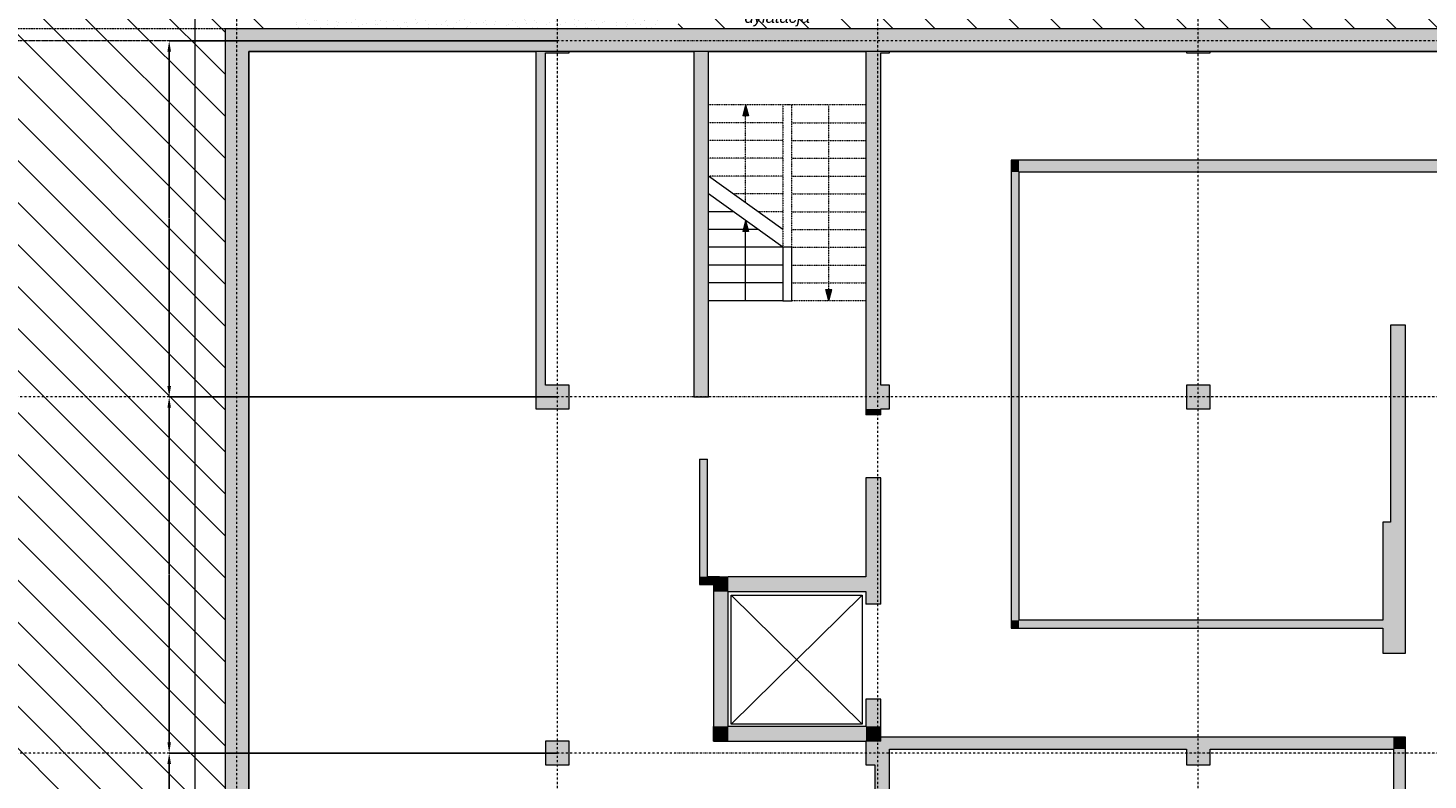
# Model space of a CAD drawing. Header units: centimetres. Extents: x -1589 to 108054, y -205274 to 31709.
# Tile 165 of 256: x 487 to 2846, y 28425 to 29692. Entities that reach past the tile are written whole.
import ezdxf

# ---------------------------------------------------------------- set-up
doc = ezdxf.new("R2010")
doc.units = ezdxf.units.CM
doc.header["$LTSCALE"] = 0.01
doc.header["$MEASUREMENT"] = 0
for name, pattern in [('Krawędzie ukryte', [27, 20, -7]), ('Kropki i Kreski', [72, 36, -18, 0, -18]), ('Przerywana', [12, 6, -6])]:
    doc.linetypes.add(name, pattern=pattern)
for name, color, linetype in [('2_stropy.ISTN', 7, 'Continuous'), ('2_słupy.ISTN', 7, 'Continuous'), ('2_ściany wewnętrzne.ISTN', 7, 'Continuous'), ('2_ściany zewnętrzne.ISTN', 7, 'Continuous'), ('3_linie 2D .ISTN', 7, 'Continuous'), ('4_osie.ISTN', 7, 'Continuous'), ('5_opisy.K_IR', 7, 'Continuous'), ('5_wymiary.ISTN', 7, 'Continuous')]:
    doc.layers.add(name, color=color, linetype=linetype)
doc.styles.add('GENERATED_STYLE_2', font='txt')
doc.dimstyles.new('GENERATED_STYLE__2', dxfattribs={"dimtxt": 0.18, "dimasz": 18.24, "dimexe": 0.18, "dimexo": 0.0625, "dimgap": 0.09, "dimtad": 0, "dimtih": 1, "dimtoh": 1, "dimdec": 4, "dimzin": 0, "dimdsep": 46, "dimcen": 0.09, "dimadec": 0, "dimazin": 0, "dimtfac": 1, "dimtdec": 4, "dimtmove": 0, "dimatfit": 3, "dimldrblk": 'ARROWHEAD_5', "dimfxl": 1, "dimtolj": 1, "dimtzin": 0, "dimarcsym": 0})

# ---------------------------------------------------------------- blocks, each defined once
blk = doc.blocks.new('*D14')
at = {"layer": '5_wymiary.ISTN', "color": 0, "linetype": 'Continuous', "lineweight": -2}
for p, q in [((1378.6, 28470.6), (724.3, 28470.6)), ((724.5, 28452.3), (724.5, 28171.3)), ((724.5, 27888.7), (724.5, 28169.9)), ((1378.6, 27870.5), (724.3, 27870.5))]:
    blk.add_line(p, q, dxfattribs=at)
at = {"layer": '5_wymiary.ISTN', "color": 0}
for points in [[(727.5, 28452.3), (721.5, 28452.3), (724.5, 28470.6)], [(721.5, 27888.7), (727.5, 27888.7), (724.5, 27870.5)]]:
    blk.add_solid(points, dxfattribs=at)
at = {"layer": 'Defpoints', "color": 0}
for p in [(724.5, 28470.6), (1378.6, 28470.6), (1378.6, 27870.5)]:
    blk.add_point(p, dxfattribs=at)
at = {"layer": '5_wymiary.ISTN', "color": 0, "lineweight": 5, "insert": (724.5, 28170.6), "char_height": 0.18, "attachment_point": 5, "rotation": 90}
blk.add_mtext('\\A1;600.0538', dxfattribs=at)
blk = doc.blocks.new('ARROWHEAD_5')
at = {"linetype": 'Continuous', "lineweight": 0}
blk.add_hatch(color=0, dxfattribs=at).paths.add_polyline_path([(-1, 0.2679), (0, 0), (-1, -0.2679)])
at = {"color": 0, "linetype": 'Continuous', "lineweight": 0}
blk.add_line((0, 0), (-1, 0), dxfattribs=at)
blk = doc.blocks.new('*D15')
at = {"layer": '5_wymiary.ISTN', "color": 0, "linetype": 'Continuous', "lineweight": -2}
for p, q in [((1378.6, 29070.6), (724.3, 29070.6)), ((724.5, 29052.3), (724.5, 28771.3)), ((724.5, 28488.8), (724.5, 28770)), ((1378.6, 28470.6), (724.3, 28470.6))]:
    blk.add_line(p, q, dxfattribs=at)
at = {"layer": '5_wymiary.ISTN', "color": 0}
for points in [[(727.5, 29052.3), (721.5, 29052.3), (724.5, 29070.6)], [(721.5, 28488.8), (727.5, 28488.8), (724.5, 28470.6)]]:
    blk.add_solid(points, dxfattribs=at)
at = {"layer": 'Defpoints', "color": 0}
for p in [(724.5, 29070.6), (1378.6, 29070.6), (1378.6, 28470.6)]:
    blk.add_point(p, dxfattribs=at)
at = {"layer": '5_wymiary.ISTN', "color": 0, "lineweight": 5, "insert": (724.5, 28770.7), "char_height": 0.18, "attachment_point": 5, "rotation": 90}
blk.add_mtext('\\A1;600.0000', dxfattribs=at)
blk = doc.blocks.new('*D16')
at = {"layer": '5_wymiary.ISTN', "color": 0, "linetype": 'Continuous', "lineweight": -2}
for p, q in [((1378.6, 29670.6), (724.3, 29670.6)), ((724.5, 29652.3), (724.5, 29371.3)), ((724.5, 29088.8), (724.5, 29370)), ((1378.6, 29070.6), (724.3, 29070.6))]:
    blk.add_line(p, q, dxfattribs=at)
at = {"layer": '5_wymiary.ISTN', "color": 0}
for points in [[(727.5, 29652.3), (721.5, 29652.3), (724.5, 29670.6)], [(721.5, 29088.8), (727.5, 29088.8), (724.5, 29070.6)]]:
    blk.add_solid(points, dxfattribs=at)
at = {"layer": 'Defpoints', "color": 0}
for p in [(724.5, 29670.6), (1378.6, 29670.6), (1378.6, 29070.6)]:
    blk.add_point(p, dxfattribs=at)
at = {"layer": '5_wymiary.ISTN', "color": 0, "lineweight": 5, "insert": (724.5, 29370.7), "char_height": 0.18, "attachment_point": 5, "rotation": 90}
blk.add_mtext('\\A1;600.0000', dxfattribs=at)

msp = doc.modelspace()

# ---------------------------------------------------------------- hatches: boundary and pattern name
at = {"layer": '2_słupy.ISTN', "linetype": 'Continuous', "lineweight": 5}
for points in [[(858.63417, 29652.55678), (818.63417, 29690.55678), (818.63417, 29652.55678)], [(858.63417, 29690.55678), (818.63417, 29690.55678), (858.63417, 29652.55678)], [(1398.63417, 29690.55678), (1358.63417, 29690.55678), (1358.63417, 29652.55678), (1398.63417, 29652.55678)], [(1898.63417, 29690.55679), (1898.63417, 29652.55678), (1938.63418, 29652.55678), (1938.63418, 29690.55679)], [(2438.63417, 29652.55678), (2478.63417, 29652.55678), (2478.63417, 29690.55678), (2438.63417, 29690.55678)], [(818.63417, 29652.55678), (818.63417, 29650.55678), (858.63417, 29650.55678), (858.63417, 29652.55678)], [(1358.63417, 29650.55678), (1398.63417, 29650.55678), (1398.63417, 29652.55678), (1358.63417, 29652.55678)], [(1898.63417, 29650.55677), (1923.63417, 29650.55677), (1938.63418, 29650.55677), (1938.63418, 29652.55678), (1898.63417, 29652.55678)], [(2478.63417, 29652.55678), (2438.63417, 29652.55678), (2438.63417, 29650.55678), (2478.63417, 29650.55678)], [(818.63417, 29050.55678), (858.63417, 29050.55678), (858.63417, 29090.55678), (818.63417, 29090.55678)], [(818.63417, 29050.50296), (858.63417, 29050.50296), (858.63417, 29090.50296), (818.63417, 29090.50296)], [(1358.63417, 29050.50295), (1398.63418, 29050.50295), (1398.63418, 29090.50296), (1358.63417, 29090.50296), (1358.63417, 29050.55678)], [(1358.63418, 29050.55678), (1398.63418, 29050.55678), (1398.63418, 29090.55678), (1358.63418, 29090.55678)], [(1898.63417, 29050.50296), (1923.63416, 29050.50296), (1923.63416, 29090.50296), (1898.63417, 29090.50296)], [(1938.63417, 29090.50296), (1923.63416, 29090.50296), (1923.63416, 29050.50296), (1938.63417, 29050.50296)], [(2438.63417, 29050.50296), (2478.63417, 29050.50296), (2478.63417, 29090.50296), (2438.63417, 29090.50296)], [(818.63417, 28450.55678), (858.63417, 28450.55678), (858.63417, 28490.55678), (818.63417, 28490.55678)], [(818.63417, 28450.50296), (858.63417, 28450.50296), (858.63417, 28490.50296), (818.63417, 28490.50296)], [(1358.63417, 28450.55678), (1398.63417, 28450.55678), (1398.63417, 28490.55678), (1358.63417, 28490.55678)], [(1358.63417, 28450.50296), (1398.63417, 28450.50296), (1398.63417, 28490.50296), (1358.63417, 28490.50296)], [(1908.63417, 28490.50297), (1898.63417, 28490.50297), (1898.63417, 28450.50296), (1913.63417, 28450.50296), (1913.63417, 28450.55678), (1938.63417, 28450.55678), (1938.63418, 28477.1601), (1908.63417, 28477.1601)], [(1908.63418, 28490.50297), (1908.63418, 28477.1601), (1938.63418, 28477.1601), (1938.63418, 28490.50297)], [(2438.63418, 28477.1601), (2478.63417, 28477.1601), (2478.63417, 28490.50296), (2438.63418, 28490.50296)], [(2478.63417, 28477.1601), (2438.63418, 28477.1601), (2438.63418, 28450.50296), (2478.63417, 28450.50296)], [(1938.63417, 28450.55678), (1913.63417, 28450.55678), (1913.63417, 28450.50296), (1938.63418, 28450.50296)]]:
    msp.add_hatch(color=8, dxfattribs=at).paths.add_polyline_path(points)
at = {"layer": '2_ściany wewnętrzne.ISTN', "linetype": 'Continuous', "lineweight": 5}
for points in [[(1608.42299, 29652.55678), (1608.42299, 29070.55678), (1633.42299, 29070.55678), (1633.42299, 29652.55678)], [(1923.63416, 29650.55678), (1898.63417, 29650.55678), (1898.63417, 29090.50296), (1923.63416, 29090.50296)], [(2143.63417, 29449.55678), (2143.63417, 28694.20061), (2156.63417, 28694.20061), (2156.63417, 29449.55678)], [(2807.63417, 28859.65408), (2807.63417, 29191.28166), (2782.63417, 29191.28166), (2782.63417, 28859.65408)], [(1923.63416, 29050.50296), (1898.63417, 29050.50296), (1898.63417, 29040.18644), (1923.63417, 29040.18644)], [(1898.63417, 28721.46828), (1923.63417, 28721.46828), (1923.63417, 28934.18643), (1898.63417, 28934.18643)], [(1666.63417, 28742.55678), (1641.63417, 28767.55678), (1641.63417, 28742.55678)], [(1666.63417, 28767.55678), (1641.63417, 28767.55678), (1666.63417, 28742.55678)], [(1666.63417, 28742.55678), (1898.63417, 28742.55678), (1898.63417, 28767.55678), (1666.63417, 28767.55678)], [(1666.63417, 28515.55678), (1666.63417, 28742.55678), (1641.63417, 28742.55678), (1641.63417, 28515.55678)], [(2156.63417, 28694.20061), (2143.63417, 28694.20061), (2143.63417, 28681.20061)], [(2156.63417, 28694.20061), (2143.63417, 28681.20061), (2156.63417, 28681.20061)], [(2156.63417, 28681.20061), (2769.63417, 28681.20061), (2769.63417, 28694.20061), (2156.63417, 28694.20061)], [(1898.63417, 28515.55678), (1923.63417, 28515.55678), (1923.63417, 28561.46829), (1898.63417, 28561.46829)], [(1666.63417, 28515.55678), (1641.63417, 28490.55678), (1666.63417, 28490.55678)], [(1641.63417, 28515.55678), (1641.63417, 28490.55678), (1666.63417, 28515.55678)], [(1898.63417, 28515.55678), (1666.63417, 28515.55678), (1666.63417, 28490.55678), (1898.63417, 28490.55678)], [(1898.63417, 28515.55678), (1923.63417, 28490.55678), (1923.63417, 28515.55678)], [(1898.63417, 28490.55678), (1923.63417, 28490.55678), (1898.63417, 28515.55678)], [(2787.63417, 28477.1601), (2807.63417, 28477.1601), (2807.63417, 28497.1601)], [(2787.63417, 28497.1601), (2787.63417, 28477.1601), (2807.63417, 28497.1601)], [(2807.63417, 28268.65791), (2807.63417, 28477.1601), (2787.63417, 28477.1601), (2787.63417, 28268.65791)], [(1913.63417, 28000.55677), (1938.63417, 28000.55677), (1938.63417, 28450.50296), (1913.63417, 28450.50296)]]:
    msp.add_hatch(color=8, dxfattribs=at).paths.add_polyline_path(points)
at = {"layer": '2_ściany zewnętrzne.ISTN', "linetype": 'Continuous', "lineweight": 5}
for points in [[(858.63417, 29652.55678), (1358.63417, 29652.55678), (1358.63417, 29690.55679), (858.63417, 29690.55679)], [(1398.63417, 29690.55679), (1398.63417, 29652.55678), (1898.63417, 29652.55678), (1898.63417, 29690.55679)], [(1938.63417, 29652.55678), (2438.63417, 29652.55678), (2438.63417, 29690.55678), (1938.63417, 29690.55678)], [(2478.63417, 29652.55678), (2978.63417, 29652.55678), (2978.63417, 29690.55678), (2478.63417, 29690.55678)], [(858.63417, 29650.55678), (818.63417, 29650.55678), (818.63417, 29090.55678), (858.63417, 29090.55678)], [(1358.63417, 29050.55678), (1358.63417, 29652.55678), (1342.63417, 29652.55678), (1342.63417, 29050.55678)], [(2143.63417, 29469.55678), (2156.63417, 29449.55678), (2156.63417, 29469.55678)], [(2143.63417, 29449.55678), (2156.63417, 29449.55678), (2143.63417, 29469.55678)], [(2156.63417, 29449.55678), (4673.86127, 29449.55678), (4673.86127, 29469.55678), (2156.63417, 29469.55678)], [(818.63417, 28490.55678), (858.63416, 28490.55678), (858.63417, 29050.50296), (818.63417, 29050.50296)], [(1618.42299, 28767.55678), (1631.42299, 28767.55678), (1631.42299, 28965.55678), (1618.42299, 28965.55678)], [(2807.63417, 28638.76307), (2807.63417, 28859.65408), (2769.63417, 28859.65408), (2769.63417, 28638.76307)], [(1631.42299, 28767.55678), (1618.42299, 28767.55678), (1618.42299, 28754.55678)], [(1631.42299, 28767.55678), (1618.42299, 28754.55678), (1631.42299, 28754.55678)], [(1631.42299, 28754.55678), (1651.63417, 28754.55678), (1651.63417, 28767.55678), (1631.42299, 28767.55678)], [(1908.63418, 28497.1601), (1908.63418, 28490.50297), (1938.63418, 28490.50297), (1938.63418, 28477.1601), (2438.63417, 28477.1601), (2438.63417, 28490.50296), (2478.63418, 28490.50296), (2478.63418, 28477.1601), (2787.63417, 28477.1601), (2787.63417, 28497.1601)], [(818.63417, 27890.55678), (858.63417, 27890.55678), (858.63417, 28450.50296), (818.63417, 28450.50296)]]:
    msp.add_hatch(color=8, dxfattribs=at).paths.add_polyline_path(points)
at = {"layer": '3_linie 2D .ISTN', "linetype": 'Continuous', "lineweight": 5}
for points in [[(1695.93685, 29562.63482), (1690.93685, 29543.97457), (1700.93685, 29543.97457)], [(1695.93685, 29368.0658), (1690.93685, 29349.40555), (1700.93685, 29349.40555)], [(1836.12031, 29232.63482), (1841.12031, 29251.29507), (1831.12031, 29251.29507)]]:
    msp.add_hatch(color=8, dxfattribs=at).paths.add_polyline_path(points)
at = {"layer": '5_opisy.K_IR', "linetype": 'Continuous', "lineweight": 5}
h = msp.add_hatch(dxfattribs=at)
h.set_pattern_fill('PZT_oznaczenia_dróg_dla__78', color=8, style=0, pattern_type=2)
h.set_pattern_definition([(315, (3e-13, 28099.415), (35.35534, 35.35534), [])])
h.paths.add_polyline_path([(-995.5427, 26250.50296), (7161.18434, 26250.50296), (7161.18434, 30690.55678), (-995.5427, 30690.55678)])
h.paths.add_polyline_path([(818.63417, 27460.4239), (818.63417, 27250.50296), (4025.67745, 27250.3437), (4010.26468, 27846.68343), (4241.74987, 27846.68343), (4241.74938, 27871.68393), (4151.3174, 28019.03017), (4151.12243, 28044.03017), (4002.47423, 28044.03017), (4002.47423, 29052.5761), (4675.54492, 29052.5761), (4675.54492, 27246.25206), (6097.99749, 27246.26206), (6097.99749, 29690.55678), (1582.3586, 29690.55678), (1582.3586, 30246.26892), (902.3586, 30246.26892), (902.3586, 29690.55678), (818.63417, 29690.55678), (818.63417, 27654.43852), (818.60814, 27654.83519), (666.2756, 27654.51476), (666.02981, 27460.70225)], flags=0)
h = msp.add_hatch(dxfattribs=at)
h.set_pattern_fill('Piasek', color=8, style=0, pattern_type=2)
h.set_pattern_definition([(45, (3e-13, 28134.415), (-11.13693, 11.13693), [0, -10.5, 0, -15.75]), (110, (35, 28134.415), (14.80016, 5.38682), [0, -7.7, 0, -13.3])])
h.paths.add_polyline_path([(932.3586, 29846.26775), (1552.3586, 29846.26775), (1552.3586, 29690.55678), (932.3586, 29690.55678)])

# ---------------------------------------------------------------- linework, layer by layer
at = {"layer": '2_stropy.ISTN', "color": 8, "linetype": 'Continuous', "lineweight": 5, "flags": 128}
for points in [[(767.6339, 27199.50269), (3609.63445, 27199.50269), (3609.63445, 29741.55706), (767.6339, 29741.55706)], [(767.6339, 27199.50269), (3609.63445, 27199.50269), (3609.63445, 29741.55706), (767.6339, 29741.55706)], [(858.63417, 29652.55678), (858.63417, 27288.44916), (2478.63417, 27288.44916), (2478.63417, 27290.50296), (3520.638, 27290.50296), (3522.32694, 29090.5761), (4673.86127, 29090.5761), (4673.86127, 29652.55678)]]:
    msp.add_lwpolyline(points, close=True, dxfattribs=at)
at = {"layer": '2_słupy.ISTN', "color": 8, "linetype": 'Continuous', "lineweight": 5, "flags": 128}
for points in [[(818.63417, 29690.55678), (818.63417, 29652.55678)], [(858.63417, 29690.55678), (818.63417, 29690.55678)], [(1398.63417, 29690.55678), (1358.63417, 29690.55678)], [(1938.63418, 29690.55679), (1898.63417, 29690.55679)], [(2478.63417, 29690.55678), (2438.63417, 29690.55678)], [(818.63417, 29652.55678), (818.63417, 29650.55678)], [(858.63417, 29650.55678), (858.63417, 29652.55678)], [(1358.63417, 29650.55678), (1398.63417, 29650.55678), (1398.63417, 29652.55678)], [(1898.63417, 29652.55678), (1898.63417, 29650.55677)], [(1923.63417, 29650.55677), (1938.63418, 29650.55677), (1938.63418, 29652.55678)], [(2438.63417, 29652.55678), (2438.63417, 29650.55678), (2478.63417, 29650.55678), (2478.63417, 29652.55678)], [(818.63417, 29090.55678), (818.63417, 29050.55678)], [(818.63417, 29090.50296), (818.63417, 29050.50296)], [(858.63417, 29050.55678), (858.63417, 29090.55678)], [(858.63417, 29050.50296), (858.63417, 29090.50296)], [(1358.63417, 29050.50295), (1398.63418, 29050.50295), (1398.63418, 29090.50296), (1358.63417, 29090.50296)], [(1358.63418, 29050.55678), (1398.63418, 29050.55678), (1398.63418, 29090.55678), (1358.63418, 29090.55678)], [(1898.63417, 29090.50296), (1898.63417, 29050.50296)], [(1938.63417, 29090.50296), (1923.63416, 29090.50296)], [(1923.63416, 29050.50296), (1938.63417, 29050.50296), (1938.63417, 29090.50296)], [(1358.63417, 29050.55678), (1358.63417, 29050.50295)], [(818.63417, 28490.55678), (818.63417, 28450.55678)], [(818.63417, 28490.50296), (818.63417, 28450.50296)], [(858.63417, 28450.55678), (858.63417, 28490.55678)], [(858.63417, 28450.50296), (858.63417, 28490.50296)], [(1908.63417, 28490.50297), (1898.63417, 28490.50297), (1898.63417, 28450.50296), (1913.63417, 28450.50296)], [(1938.63417, 28450.55678), (1938.63418, 28477.1601)], [(2438.63418, 28477.1601), (2438.63418, 28450.50296), (2478.63417, 28450.50296), (2478.63417, 28477.1601)], [(1938.63418, 28450.50296), (1938.63417, 28450.55678)]]:
    msp.add_lwpolyline(points, dxfattribs=at)
for points in [[(2438.63417, 29050.50296), (2478.63417, 29050.50296), (2478.63417, 29090.50296), (2438.63417, 29090.50296)], [(1358.63417, 28450.55678), (1398.63417, 28450.55678), (1398.63417, 28490.55678), (1358.63417, 28490.55678)], [(1358.63417, 28450.50296), (1398.63417, 28450.50296), (1398.63417, 28490.50296), (1358.63417, 28490.50296)]]:
    msp.add_lwpolyline(points, close=True, dxfattribs=at)
at = {"layer": '2_ściany wewnętrzne.ISTN', "color": 8, "linetype": 'Continuous', "lineweight": 5}
for p, q in [((1923.63417, 29040.18644), (1898.63417, 29040.18644)), ((1923.63417, 29040.18644), (1898.63417, 29040.18644)), ((1923.63417, 28934.18644), (1898.63417, 28934.18644)), ((1923.63417, 28934.18644), (1898.63417, 28934.18644)), ((1923.63417, 28721.46828), (1898.63417, 28721.46828)), ((1923.63417, 28721.46828), (1898.63417, 28721.46828)), ((1923.63417, 28561.46828), (1898.63417, 28561.46828)), ((1923.63417, 28561.46828), (1898.63417, 28561.46828))]:
    msp.add_line(p, q, dxfattribs=at)
at = {"layer": '2_ściany wewnętrzne.ISTN', "color": 8, "linetype": 'Continuous', "lineweight": 5, "flags": 128}
for points in [[(1608.42299, 29652.55678), (1608.42299, 29070.55678)], [(1633.42299, 29070.55678), (1633.42299, 29652.55678)], [(1898.63417, 29650.55678), (1898.63417, 29090.50296)], [(1923.63417, 29090.50297), (1923.63417, 29650.55678)], [(2143.63417, 29469.55678), (2143.63417, 29449.55678)], [(2143.63417, 29449.55678), (2143.63417, 28681.20061)], [(2156.63417, 28694.20061), (2156.63417, 29449.55678)], [(2807.63417, 29191.28166), (2782.63417, 29191.28166)], [(2782.63417, 29191.28166), (2782.63417, 28859.65408)], [(2807.63417, 28859.65408), (2807.63417, 29191.28166)], [(1608.42299, 29070.55678), (1633.42299, 29070.55678)], [(1898.63417, 29050.50296), (1898.63417, 29040.18644)], [(1923.63417, 29040.18643), (1923.63417, 29050.50296)], [(1898.63417, 28934.18643), (1898.63417, 28767.55678)], [(1923.63417, 28721.46829), (1923.63417, 28934.18643)], [(1641.63417, 28767.55678), (1641.63417, 28515.55678)], [(1641.63417, 28767.55678), (1666.63417, 28767.55678)], [(1898.63417, 28767.55678), (1666.63417, 28767.55678)], [(1666.63417, 28515.55678), (1666.63417, 28742.55678)], [(1666.63417, 28742.55678), (1898.63417, 28742.55678)], [(1898.63417, 28742.55678), (1898.63417, 28721.46829)], [(2769.63417, 28694.20061), (2156.63417, 28694.20061)], [(2143.63417, 28681.20061), (2156.63417, 28681.20061)], [(2156.63417, 28681.20061), (2769.63417, 28681.20061)], [(1898.63417, 28561.46828), (1898.63417, 28515.55678)], [(1923.63417, 28490.55678), (1923.63417, 28561.46828)], [(1641.63417, 28490.55678), (1641.63417, 28515.55678)], [(1898.63417, 28515.55678), (1666.63417, 28515.55678)], [(1641.63417, 28490.55678), (1898.63417, 28490.55678)], [(1923.63417, 28490.55678), (1898.63417, 28490.55678)], [(2787.63417, 28477.1601), (2787.63417, 28268.65791)], [(2807.63417, 28268.65791), (2807.63417, 28497.1601)], [(1913.63417, 28450.55678), (1913.63417, 28257.19113)], [(1938.63417, 28248.56803), (1938.63417, 28450.50296)]]:
    msp.add_lwpolyline(points, dxfattribs=at)
at = {"layer": '2_ściany zewnętrzne.ISTN', "color": 8, "linetype": 'Continuous', "lineweight": 5}
for p, q in [((1618.42299, 29070.55678), (1631.42299, 29070.55678)), ((1618.42299, 29070.55678), (1631.42299, 29070.55678)), ((1618.42299, 28965.55678), (1631.42299, 28965.55678)), ((1618.42299, 28965.55678), (1631.42299, 28965.55678))]:
    msp.add_line(p, q, dxfattribs=at)
at = {"layer": '2_ściany zewnętrzne.ISTN', "color": 8, "linetype": 'Continuous', "lineweight": 5, "flags": 128}
for points in [[(1358.63417, 29690.55678), (858.63417, 29690.55678)], [(1898.63417, 29690.55678), (1398.63417, 29690.55678)], [(2438.63417, 29690.55678), (1938.63417, 29690.55678)], [(2978.63417, 29690.55678), (2478.63417, 29690.55678)], [(818.63417, 29650.55678), (818.63417, 29090.55678)], [(858.63417, 29652.55678), (1342.63417, 29652.55678)], [(858.63417, 29090.55678), (858.63417, 29650.55678)], [(1342.63417, 29652.55678), (1342.63417, 29050.55678)], [(1358.63417, 29090.55678), (1358.63417, 29650.55678)], [(1398.63417, 29652.55678), (1608.42299, 29652.55678)], [(1633.42299, 29652.55678), (1898.63417, 29652.55678)], [(1938.63417, 29652.55678), (2438.63417, 29652.55678)], [(2478.63417, 29652.55678), (2978.63417, 29652.55678)], [(4673.86127, 29469.55678), (2143.63417, 29469.55678)], [(2156.63417, 29449.55678), (3538.63417, 29449.55678)], [(818.63417, 29050.50296), (818.63417, 28490.55678)], [(858.63417, 28490.55678), (858.63417, 29050.50296)], [(1342.63417, 29050.55678), (1358.63417, 29050.55678)], [(1618.42299, 28965.55678), (1618.42299, 28754.55678)], [(1631.42299, 28767.55678), (1631.42299, 28965.55678)], [(2782.63417, 28859.65408), (2769.63417, 28859.65408)], [(2769.63417, 28859.65408), (2769.63417, 28694.20061)], [(2807.63417, 28638.76307), (2807.63417, 28859.65408)], [(1651.63417, 28767.55678), (1631.42299, 28767.55678)], [(1651.63417, 28767.55678), (1651.63417, 28754.55678)], [(1618.42299, 28754.55678), (1631.42299, 28754.55678)], [(1631.42299, 28754.55678), (1651.63417, 28754.55678)], [(2769.63417, 28681.20061), (2769.63417, 28638.76307)], [(2769.63417, 28638.76307), (2807.63417, 28638.76307)], [(2787.63417, 28497.1601), (1908.63417, 28497.1601)], [(1908.63417, 28490.50296), (1908.63417, 28497.1601)], [(1938.63418, 28477.1601), (2438.63418, 28477.1601)], [(2478.63417, 28477.1601), (2787.63417, 28477.1601)], [(2807.63417, 28497.1601), (2787.63417, 28497.1601)], [(818.63417, 28450.50296), (818.63417, 27890.55678)], [(858.63417, 27890.55678), (858.63417, 28450.50296)]]:
    msp.add_lwpolyline(points, dxfattribs=at)
at = {"layer": '3_linie 2D .ISTN', "color": 8, "linetype": 'Przerywana', "lineweight": 5}
for p, q in [((1898.63417, 29562.63482), (1633.42299, 29562.63482)), ((1773.60644, 29562.63482), (1758.45072, 29562.63482)), ((1758.45072, 29562.63482), (1758.45072, 29322.63482)), ((1773.60644, 29322.63482), (1773.60644, 29562.63482)), ((1836.12031, 29251.29507), (1836.12031, 29562.63482)), ((1695.93685, 29398.0658), (1695.93685, 29543.97457)), ((1758.45072, 29532.63482), (1633.42299, 29532.63482)), ((1773.60644, 29532.63482), (1898.63417, 29532.63482)), ((1758.45072, 29502.63482), (1633.42299, 29502.63482)), ((1773.60644, 29502.63482), (1898.63417, 29502.63482)), ((1758.45072, 29472.63482), (1633.42299, 29472.63482)), ((1773.60644, 29472.63482), (1898.63417, 29472.63482)), ((1758.45072, 29442.63482), (1633.42299, 29442.63482)), ((1773.60644, 29442.63482), (1898.63417, 29442.63482)), ((1758.45072, 29412.63482), (1675.0989, 29412.63482)), ((1773.60644, 29412.63482), (1898.63417, 29412.63482)), ((1758.45072, 29382.63482), (1716.77481, 29382.63482)), ((1773.60644, 29382.63482), (1898.63417, 29382.63482)), ((1773.60644, 29352.63482), (1898.63417, 29352.63482)), ((1773.60644, 29322.63482), (1898.63417, 29322.63482)), ((1773.60644, 29292.63482), (1898.63417, 29292.63482)), ((1773.60644, 29262.63482), (1898.63417, 29262.63482)), ((1898.63417, 29232.63482), (1773.60644, 29232.63482))]:
    msp.add_line(p, q, dxfattribs=at)
at = {"layer": '3_linie 2D .ISTN', "color": 8, "linetype": 'Continuous', "lineweight": 5}
for p, q in [((1695.93685, 29562.63482), (1690.93685, 29543.97457)), ((1695.93685, 29562.63482), (1700.93685, 29543.97457)), ((1700.93685, 29543.97457), (1690.93685, 29543.97457)), ((1758.45072, 29352.63482), (1633.42299, 29442.63482)), ((1758.45072, 29322.63482), (1633.42299, 29412.63482)), ((1675.0989, 29382.63482), (1633.42299, 29382.63482)), ((1716.77481, 29352.63482), (1633.42299, 29352.63482)), ((1695.93685, 29368.0658), (1690.93685, 29349.40555)), ((1700.93685, 29349.40555), (1690.93685, 29349.40555)), ((1695.93685, 29368.0658), (1700.93685, 29349.40555)), ((1695.93685, 29232.63482), (1695.93685, 29349.40555)), ((1758.45072, 29322.63482), (1633.42299, 29322.63482)), ((1758.45072, 29322.63482), (1758.45072, 29232.63482)), ((1773.60644, 29322.63482), (1758.45072, 29322.63482)), ((1773.60644, 29232.63482), (1773.60644, 29322.63482)), ((1758.45072, 29292.63482), (1633.42299, 29292.63482)), ((1758.45072, 29262.63482), (1633.42299, 29262.63482)), ((1758.45072, 29232.63482), (1633.42299, 29232.63482)), ((1758.45072, 29232.63482), (1773.60644, 29232.63482)), ((1836.12031, 29232.63482), (1831.12031, 29251.29507)), ((1831.12031, 29251.29507), (1841.12031, 29251.29507)), ((1836.12031, 29232.63482), (1841.12031, 29251.29507)), ((1671.3418, 28736.70053), (1892.49954, 28736.70053)), ((1671.3418, 28519.36824), (1671.3418, 28736.70053)), ((1892.49954, 28736.70053), (1671.3418, 28519.36824)), ((1671.3418, 28736.70053), (1892.49954, 28519.36824)), ((1892.49954, 28736.70053), (1892.49954, 28519.36824)), ((1892.49954, 28519.36824), (1671.3418, 28519.36824))]:
    msp.add_line(p, q, dxfattribs=at)
at = {"layer": '4_osie.ISTN', "color": 7, "linetype": 'Kropki i Kreski', "lineweight": 0, "ltscale": 10}
for p, q in [((838.63417, 26776.04981), (838.63417, 30496.05924)), ((1378.63417, 26776.04981), (1378.63417, 30496.05924)), ((1918.63417, 26776.04981), (1918.63417, 30496.05924)), ((2458.63417, 26776.04981), (2458.63417, 30496.05924)), ((3732.51489, 29670.50296), (-339.90098, 29670.50296)), ((3732.51489, 29070.50296), (-339.90098, 29070.50296)), ((3732.51489, 28470.50296), (-339.90098, 28470.50296))]:
    msp.add_line(p, q, dxfattribs=at)
at = {"layer": '5_opisy.K_IR', "color": 8, "linetype": 'Krawędzie ukryte', "lineweight": 5}
for points in [[(818.63417, 29690.55678), (171.53177, 29690.55678), (4.4573, 29439.78653), (4.4573, 27250.50296), (818.63417, 27250.50296)], [(818.63417, 29670.55678), (182.2392, 29670.55678), (24.4573, 29433.7342), (24.4573, 27270.50296), (818.63417, 27270.50296)]]:
    msp.add_lwpolyline(points, dxfattribs=at)

# ---------------------------------------------------------------- texts
at = {"layer": '5_opisy.K_IR', "color": 8, "linetype": 'Continuous', "lineweight": 5, "insert": (1693.94615, 29694.78431), "char_height": 20, "attachment_point": 7, "style": 'GENERATED_STYLE_2'}
msp.add_mtext('\\A1;{\\pql;\\fArial|b0|i1|c238|p38;dylatacja}', dxfattribs=at)

# ---------------------------------------------------------------- dimensions: what is measured, and where the dimension line sits
at = {"layer": '5_wymiary.ISTN', "color": 8, "linetype": 'Continuous', "lineweight": 5}
for base, p1, p2, picture, middle in [((724.49022, 29670.55678), (1378.63417, 29070.55678), (1378.63417, 29670.55678), '*D16', (724.49022, 29370.6511)), ((724.49022, 29070.55678), (1378.63417, 28470.55678), (1378.63417, 29070.55678), '*D15', (724.49022, 28770.6511)), ((724.49022, 28470.55678), (1378.63417, 27870.50296), (1378.63417, 28470.55678), '*D14', (724.49022, 28170.62419))]:
    dim = msp.add_linear_dim(base=base, p1=p1, p2=p2, angle=90, dimstyle='GENERATED_STYLE__2', dxfattribs=at)
    dim.commit()
    dim.dimension.update_dxf_attribs({"geometry": picture, "text_midpoint": middle, "dimtype": 160, "text_rotation": 90})

doc.saveas('drawing.dxf')
